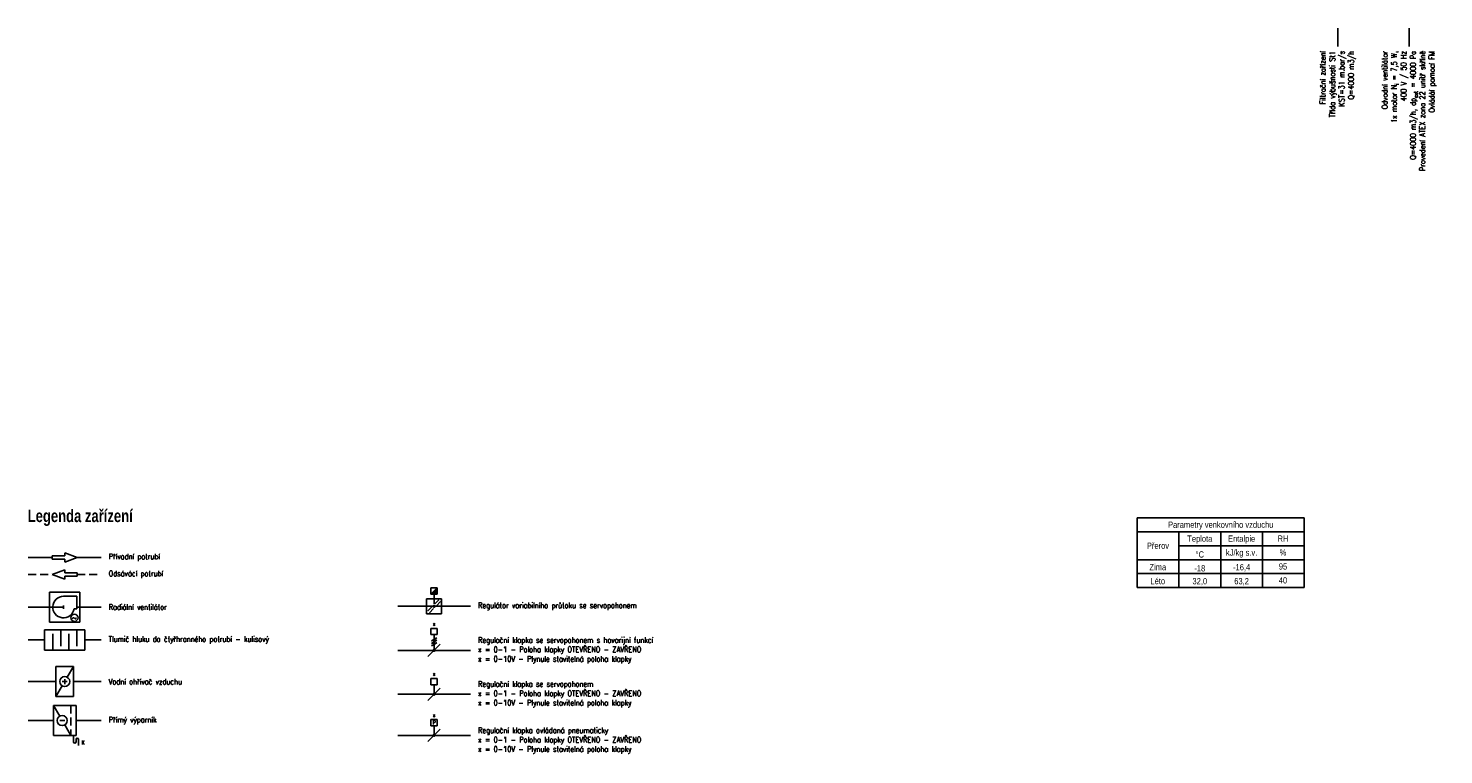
# Model space of a CAD drawing. Header units: millimetres. Extents: x -12410 to -5571, y -11552 to -5051.
# Tile 2 of 5: x -6195 to -5631, y -5818 to -5529. Entities that reach past the tile are written whole.
import ezdxf
from ezdxf.enums import TextEntityAlignment as Align

# ---------------------------------------------------------------- set-up
doc = ezdxf.new("R2010")
doc.units = ezdxf.units.MM
doc.header["$MEASUREMENT"] = 0
doc.linetypes.add('SKRYTÁ', pattern=[9.525, 6.35, -3.175])
doc.linetypes.add('SKRYTÁ2', pattern=[4.7625, 3.175, -1.5875])
for name, color, linetype in [('Popis', 2, 'CONTINUOUS'), ('Popis_VZ_DPS', 2, 'CONTINUOUS'), ('VZ_Format', 8, 'CONTINUOUS'), ('VZ_Zarizeni', 8, 'CONTINUOUS')]:
    doc.layers.add(name, color=color, linetype=linetype)
doc.layers.add('VZT Text', color=2, linetype='CONTINUOUS', lineweight=15)
doc.styles.add('Arial', font='ariblk.ttf', dxfattribs={"width": 0.65})
doc.styles.add('ROMANS', font='romans', dxfattribs={"width": 0.75})

msp = doc.modelspace()

# ---------------------------------------------------------------- hatches: boundary and pattern name
at = {"layer": 'VZ_Zarizeni'}
h = msp.add_hatch(color=3, dxfattribs=at)
h.dxf.hatch_style = 1
h.paths.add_polyline_path([(-6034.48, -5754.05), (-6031.98, -5754.05), (-6031.98, -5751.55)])

# ---------------------------------------------------------------- linework, layer by layer
at = {"layer": 'Popis_VZ_DPS'}
for p, q in [((-5672.99, -5528.56), (-5672.99, -5535.74)), ((-5644.55, -5528.56), (-5644.55, -5535.74))]:
    msp.add_line(p, q, dxfattribs=at)
at = {"layer": 'VZ_Format'}
for p, q in [((-5753.02, -5723.63), (-5753.02, -5751.4)), ((-5753.02, -5723.63), (-5686.35, -5723.63)), ((-5686.35, -5723.63), (-5686.35, -5751.4)), ((-5753.02, -5729.18), (-5686.35, -5729.18)), ((-5736.35, -5729.18), (-5736.35, -5751.4)), ((-5719.68, -5729.18), (-5719.68, -5751.4)), ((-5703.02, -5729.18), (-5703.02, -5751.4)), ((-5753.02, -5751.4), (-5686.35, -5751.4))]:
    msp.add_line(p, q, dxfattribs=at)
at = {"layer": 'VZ_Format', "color": 3}
for p, q in [((-5736.35, -5734.74), (-5686.35, -5734.74)), ((-5753.02, -5740.29), (-5686.35, -5740.29)), ((-5753.02, -5745.85), (-5686.35, -5745.85))]:
    msp.add_line(p, q, dxfattribs=at)
at = {"layer": 'VZ_Zarizeni', "color": 3}
for p, q in [((-6180.48, -5738.77), (-6180.48, -5737.52)), ((-6180.48, -5737.52), (-6175.48, -5739.39)), ((-6185.48, -5738.77), (-6180.48, -5738.77)), ((-6185.48, -5740.02), (-6185.48, -5738.77)), ((-6180.48, -5740.02), (-6185.48, -5740.02)), ((-6175.48, -5739.39), (-6180.48, -5741.27)), ((-6180.48, -5741.27), (-6180.48, -5740.02)), ((-6180.48, -5744.29), (-6185.48, -5746.17)), ((-6185.48, -5746.17), (-6180.48, -5748.04)), ((-6180.48, -5745.54), (-6180.48, -5744.29)), ((-6175.48, -5745.54), (-6180.48, -5745.54)), ((-6180.48, -5746.79), (-6175.48, -5746.79)), ((-6180.48, -5748.04), (-6180.48, -5746.79)), ((-6175.48, -5746.79), (-6175.48, -5745.54)), ((-6034.48, -5754.05), (-6034.48, -5751.55)), ((-6031.98, -5751.55), (-6034.48, -5751.55)), ((-6034.48, -5754.05), (-6031.98, -5751.55)), ((-6031.98, -5754.05), (-6034.48, -5754.05)), ((-6033.23, -5757.88), (-6033.23, -5754.05)), ((-6031.98, -5754.05), (-6031.98, -5751.55)), ((-6036.23, -5755.85), (-6036.23, -5761.85)), ((-6030.23, -5755.85), (-6036.23, -5755.85)), ((-6035.8, -5760.71), (-6034.17, -5759.08)), ((-6035.09, -5761.42), (-6033.47, -5759.79)), ((-6033, -5757.91), (-6031.37, -5756.28)), ((-6032.29, -5758.62), (-6030.67, -5756.99)), ((-6030.23, -5755.85), (-6030.23, -5761.85)), ((-6030.23, -5761.85), (-6036.23, -5761.85)), ((-6185.28, -5769.89), (-6185.28, -5776.29)), ((-6182.08, -5768.29), (-6182.08, -5774.69)), ((-6178.88, -5769.89), (-6178.88, -5776.29)), ((-6175.68, -5768.29), (-6175.68, -5774.69)), ((-6034.48, -5770.16), (-6034.48, -5767.66)), ((-6034.48, -5767.66), (-6031.98, -5767.66)), ((-6034.48, -5770.16), (-6031.98, -5770.16)), ((-6034.32, -5772.66), (-6032.15, -5771.41)), ((-6033.23, -5776.43), (-6033.23, -5770.16)), ((-6031.98, -5770.16), (-6031.98, -5767.66)), ((-6034.32, -5772.66), (-6032.15, -5772.41)), ((-6034.32, -5773.66), (-6032.15, -5772.41)), ((-6034.32, -5773.66), (-6032.15, -5773.41)), ((-6034.32, -5774.66), (-6032.15, -5773.41)), ((-6033.23, -5776.43), (-6033.23, -5772.63)), ((-6176.98, -5782.87), (-6179.47, -5787.14)), ((-6180.48, -5787.87), (-6180.48, -5789.87)), ((-6180.48, -5787.87), (-6180.48, -5789.87)), ((-6034.48, -5790.13), (-6034.48, -5787.63)), ((-6034.48, -5787.63), (-6031.98, -5787.63)), ((-6031.98, -5790.13), (-6031.98, -5787.63)), ((-6181.48, -5790.6), (-6183.98, -5794.87)), ((-6181.48, -5788.87), (-6179.48, -5788.87)), ((-6181.48, -5788.87), (-6179.48, -5788.87)), ((-6034.48, -5790.13), (-6031.98, -5790.13)), ((-6033.23, -5793.93), (-6033.23, -5790.13)), ((-6182.48, -5802.67), (-6184.98, -5798.4)), ((-6180.48, -5804.4), (-6182.48, -5804.4)), ((-6034.48, -5806.48), (-6034.48, -5803.98)), ((-6034.48, -5803.98), (-6031.98, -5803.98)), ((-6031.98, -5806.48), (-6031.98, -5803.98)), ((-6177.98, -5810.4), (-6180.47, -5806.13)), ((-6176.98, -5810.4), (-6176.98, -5812.9)), ((-6034.48, -5806.48), (-6031.98, -5806.48)), ((-6033.23, -5810.28), (-6033.23, -5806.48)), ((-6175.98, -5811.9), (-6175.98, -5812.9)), ((-6174.98, -5811.9), (-6174.98, -5814.27))]:
    msp.add_line(p, q, dxfattribs=at)
at = {"layer": 'VZ_Zarizeni'}
for p, q in [((-6194.99, -5739.39), (-6185.48, -5739.39)), ((-6175.48, -5739.39), (-6165.96, -5739.39)), ((-6186.48, -5753.17), (-6174.48, -5753.17)), ((-6186.48, -5765.17), (-6186.48, -5753.17)), ((-6174.48, -5765.17), (-6174.48, -5753.17)), ((-6194.99, -5759.17), (-6180.98, -5759.17)), ((-6180.98, -5754.88), (-6175.68, -5754.88)), ((-6180.98, -5758.53), (-6180.98, -5759.85)), ((-6175.68, -5759.93), (-6176.76, -5759.93)), ((-6175.68, -5754.88), (-6175.68, -5759.93)), ((-6165.96, -5759.17), (-6175.68, -5759.17)), ((-6047.75, -5758.85), (-6018.72, -5758.85)), ((-6186.48, -5765.17), (-6174.48, -5765.17)), ((-6188.48, -5768.29), (-6188.48, -5776.29)), ((-6188.48, -5768.29), (-6172.48, -5768.29)), ((-6172.48, -5768.29), (-6172.48, -5776.29)), ((-6194.99, -5772.29), (-6188.48, -5772.29)), ((-6188.48, -5776.29), (-6172.48, -5776.29)), ((-6172.48, -5772.29), (-6165.96, -5772.29)), ((-6047.75, -5776.43), (-6018.72, -5776.43)), ((-6035.71, -5778.91), (-6030.76, -5773.96)), ((-6183.98, -5782.87), (-6183.98, -5794.87)), ((-6183.98, -5782.87), (-6176.98, -5782.87)), ((-6176.98, -5782.87), (-6176.98, -5794.87)), ((-6194.99, -5788.87), (-6183.98, -5788.87)), ((-6176.98, -5788.87), (-6165.96, -5788.87)), ((-6047.75, -5793.93), (-6018.72, -5793.93)), ((-6035.71, -5796.41), (-6030.76, -5791.46)), ((-6184.98, -5798.4), (-6184.98, -5810.4)), ((-6184.98, -5798.4), (-6175.98, -5798.4)), ((-6183.98, -5794.87), (-6176.98, -5794.87)), ((-6175.98, -5798.4), (-6175.98, -5810.4)), ((-6194.99, -5804.4), (-6184.98, -5804.4)), ((-6175.98, -5804.4), (-6165.96, -5804.4)), ((-6184.98, -5810.4), (-6175.98, -5810.4)), ((-6047.75, -5810.28), (-6018.72, -5810.28)), ((-6035.71, -5812.75), (-6030.76, -5807.8))]:
    msp.add_line(p, q, dxfattribs=at)
at = {"layer": 'VZ_Zarizeni', "linetype": 'SKRYTÁ', "ltscale": 0.5}
for p, q in [((-6194.99, -5746.17), (-6185.48, -5746.17)), ((-6175.48, -5746.17), (-6165.96, -5746.17))]:
    msp.add_line(p, q, dxfattribs=at)
at = {"layer": 'VZ_Zarizeni', "color": 3, "linetype": 'SKRYTÁ2'}
msp.add_line((-6177.98, -5798.4), (-6177.98, -5810.4), dxfattribs=at)
at = {"layer": 'VZ_Zarizeni'}
for points, const_width in [([(-6033.58, -5758.85, 1), (-6032.88, -5758.85, 1)], 0.6), ([(-6033.55, -5776.43, 1), (-6032.92, -5776.43, 1)], 0.623), ([(-6033.55, -5793.93, 1), (-6032.92, -5793.93, 1)], 0.623), ([(-6033.55, -5810.28, 1), (-6032.92, -5810.28, 1)], 0.623)]:
    msp.add_lwpolyline(points, format="xyb", close=True, dxfattribs=dict(at, const_width=const_width))
at = {"layer": 'VZ_Zarizeni', "color": 3}
for centre, radius in [((-6176.59, -5763.45), 1.41), ((-6180.48, -5788.87), 2), ((-6180.48, -5788.87), 2), ((-6181.48, -5804.4), 2)]:
    msp.add_circle(centre, radius, dxfattribs=at)
at = {"layer": 'VZ_Zarizeni'}
msp.add_arc((-6180.98, -5759.17), 4.29, 90, 349.8101, dxfattribs=at)
at = {"layer": 'VZ_Zarizeni', "color": 3}
for centre, start, end in [((-6176.48, -5812.9), 180, 0), ((-6175.48, -5811.9), 0, 180)]:
    msp.add_arc(centre, 0.5, start, end, dxfattribs=at)

# ---------------------------------------------------------------- texts
at = {"layer": 'Popis', "color": 8, "insert": (-6195.23, -5720.32), "char_height": 5, "width": 57.7471, "attachment_point": 1, "style": 'Arial'}
msp.add_mtext('\\A1;Legenda zařízení', dxfattribs=at)
at = {"layer": 'Popis', "char_height": 2.5, "style": 'ROMANS'}
for s, insert, width, attachment_point in [('{\\fArial|b0|i0|c238|p34;Parametry venkovního vzduchu }', (-5719.68, -5728.35), 62.5489, 8), ('{\\fArial|b0|i0|c238|p34;Teplota}', (-5728.02, -5733.9), 26.1667, 8), ('{\\fArial|b0|i0|c238|p34;Entalpie}', (-5711.35, -5733.9), 26.1667, 8), ('{\\fArial|b0|i0|c238|p34;RH}', (-5694.86, -5733.13), 26.1667, 8), ('{\\fArial|b0|i0|c238|p34;Přerov}', (-5744.68, -5734.74), 12.9643, 5), ('{\\fArial|b0|i0|c238|p34;%%DC}', (-5728.02, -5739.46), 26.1667, 8), ('{\\fArial|b0|i0|c238|p34;kJ/kg s.v.}', (-5711.35, -5739.46), 26.1667, 8), ('{\\fArial|b0|i0|c238|p34;%}', (-5694.86, -5738.69), 26.1667, 8), ('{\\fArial|b0|i0|c238|p34;Zima}', (-5744.76, -5744.54), 26.1667, 8), ('{\\fArial|b0|i0|c238|p34;-18}', (-5728.02, -5745.01), 26.1667, 8), ('{\\fArial|b0|i0|c238|p34;-16,4}', (-5711.35, -5745.01), 26.1667, 8), ('{\\fArial|b0|i0|c238|p34;95}', (-5694.86, -5744.25), 26.1667, 8), ('{\\fArial|b0|i0|c238|p34;Léto}', (-5744.76, -5750.1), 26.1667, 8), ('{\\fArial|b0|i0|c238|p34;32,0}', (-5728.02, -5750.57), 5.0028, 8), ('{\\fArial|b0|i0|c238|p34;63,2}', (-5711.35, -5750.57), 26.1667, 8), ('{\\fArial|b0|i0|c238|p34;40}', (-5694.86, -5749.8), 26.1667, 8)]:
    msp.add_mtext(s, dxfattribs=dict(at, insert=insert, width=width, attachment_point=attachment_point))
at = {"layer": 'Popis_VZ_DPS', "char_height": 2.25, "width": 48.9607, "attachment_point": 6, "rotation": 90, "style": 'ROMANS'}
for s, insert in [('\\A1;{\\W0.7;Filtrační zařízení \\PTřída výbušnosti St1 \\PKST=31 m.bar/s\\PQ=4000 m3/h}', (-5672.99, -5537.54)), ('\\A1;{\\W0.7;Odvodní ventilátor \\P1x motor N{\\H0.7x;\\S^ i;} = 7,5 W, \\P400 V / 50 Hz\\PQ=4000 m3/h, dp{\\H0.7x;\\S^ ext;} = 4000 Pa\\PProvedení ATEX zona 22 unitř skříně\\POvládáí pomocí FM}', (-5644.55, -5537.54))]:
    msp.add_mtext(s, dxfattribs=dict(at, insert=insert))
at = {"layer": 'VZ_Zarizeni', "color": 3, "style": 'ROMANS'}
msp.add_text('~', height=1.88, dxfattribs=at).set_placement((-6176.59, -5763.45), align=Align.MIDDLE_CENTER)
at = {"layer": 'VZ_Zarizeni', "color": 3, "char_height": 1.6, "width": 5.0335, "attachment_point": 8, "line_spacing_factor": 0.9, "style": 'ROMANS'}
for s, insert in [('x', (-6033.23, -5766.66)), ('x', (-6033.23, -5786.63)), ('x', (-6033.23, -5802.98)), ('P', (-6033.23, -5806.01))]:
    msp.add_mtext(s, dxfattribs=dict(at, insert=insert))
at = {"layer": 'VZ_Zarizeni', "color": 3, "insert": (-6173.77, -5813.9), "char_height": 1.6, "width": 1.6242, "attachment_point": 7, "style": 'ROMANS'}
msp.add_mtext('K', dxfattribs=at)
at = {"layer": 'VZT Text', "char_height": 2.25, "attachment_point": 4, "style": 'ROMANS'}
for s, insert, width in [('\\A1;{\\W0.7;Přívodní potrubí}', (-6162.96, -5739.39), 63.4537), ('\\A1;{\\W0.7;Odsávácí potrubí}', (-6162.96, -5746.17), 63.4537), ('\\A1;{\\W0.7;Radiální ventilátor}', (-6162.96, -5759.17), 63.4537), ('\\A1;{\\W0.7;Regulátor variabilního průtoku se servopohonem}', (-6015.72, -5758.85), 63.4537), ('\\A1;{\\W0.7;Tlumič hluku do čtyřhranného potrubí - kulisový}', (-6162.96, -5772.29), 63.4537), ('\\A1;{\\W0.7;Regulační klapka se servopohonem s havarijní funkcí\\Px = 0-1 - Poloha klapky OTEVŘENO - ZAVŘENO\\Px = 0-10V - Plynule stavitelná poloha klapky}', (-6015.72, -5776.43), 68.9783), ('\\A1;{\\W0.7;Vodní ohřívač vzduchu}', (-6162.96, -5788.87), 63.4537), ('\\A1;{\\W0.7;Regulační klapka se servopohonem\\Px = 0-1 - Poloha klapky OTEVŘENO - ZAVŘENO\\Px = 0-10V - Plynule stavitelná poloha klapky}', (-6015.72, -5793.93), 68.9783), ('\\A1;{\\W0.7;Přímý výparník}', (-6162.96, -5804.4), 63.4537), ('\\A1;{\\W0.7;Regulační klapka ovládaná pneumaticky\\Px = 0-1 - Poloha klapky OTEVŘENO - ZAVŘENO\\Px = 0-10V - Plynule stavitelná poloha klapky}', (-6015.72, -5812.39), 68.9783)]:
    msp.add_mtext(s, dxfattribs=dict(at, insert=insert, width=width))

doc.saveas('drawing.dxf')
